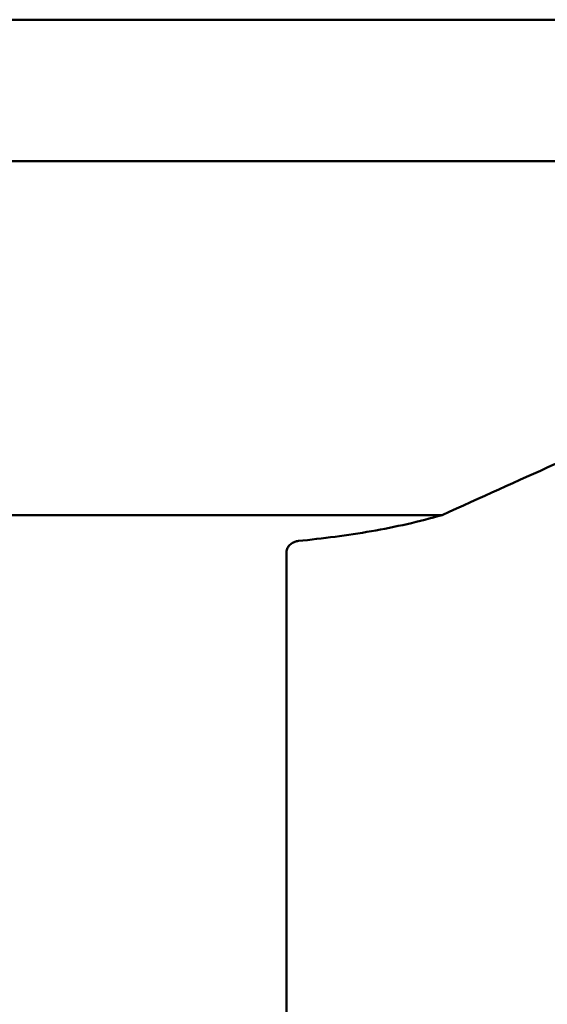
# Model space of a CAD drawing. Header units: millimetres. Extents: x -4813 to 10023, y -389 to 1491.
# Tile 19 of 36: x 564 to 609, y 752 to 836. Entities that reach past the tile are written whole.
import ezdxf

# ---------------------------------------------------------------- set-up
doc = ezdxf.new("R2010")
doc.units = ezdxf.units.MM
doc.header["$LTSCALE"] = 4
doc.layers.add('Видимый контур (ГОСТ)', color=7, linetype='Continuous', lineweight=50)

msp = doc.modelspace()

# ---------------------------------------------------------------- linework, layer by layer
at = {"layer": 'Видимый контур (ГОСТ)'}
for p, q in [((626.039, 835.946), (503.829, 835.946)), ((564.934, 823.946), (560.465, 823.946)), ((598.828, 823.946), (564.934, 823.946)), ((627.33, 823.946), (598.828, 823.946)), ((561.672, 793.946), (599.613, 793.946)), ((586.434, 722.446), (586.434, 790.801))]:
    msp.add_line(p, q, dxfattribs=at)
for points, knots in [([(617.56, 801.837), (614.864, 800.756), (612.034, 799.532), (606.04, 796.86), (602.869, 795.404), (599.613, 793.946)], [-13.193865, -13.193865, -13.193865, -13.193865, -12.129986, -12.129986, -11.021771, -11.021771, -11.021771, -11.021771]), ([(599.613, 793.946), (597.7, 793.379), (595.655, 792.932), (591.594, 792.227), (589.497, 791.957), (587.434, 791.748)], [0, 0, 0, 0, 0.622237, 0.622237, 1.244188, 1.244188, 1.244188, 1.244188]), ([(586.434, 790.801), (586.434, 790.925), (586.463, 791.048), (586.569, 791.262), (586.637, 791.353), (586.806, 791.512), (586.905, 791.579), (587.099, 791.671), (587.188, 791.701), (587.33, 791.734), (587.382, 791.742), (587.434, 791.748)], [-0.1624533, -0.1624533, -0.1624533, -0.1624533, -0.1187184, -0.1187184, -0.0812468, -0.0812468, -0.0440608, -0.0440608, -0.0159251, -0.0159251, -0.0001474, -0.0001474, -0.0001474, -0.0001474])]:
    msp.add_open_spline(points, degree=3, knots=knots, dxfattribs=at)

doc.saveas('drawing.dxf')
